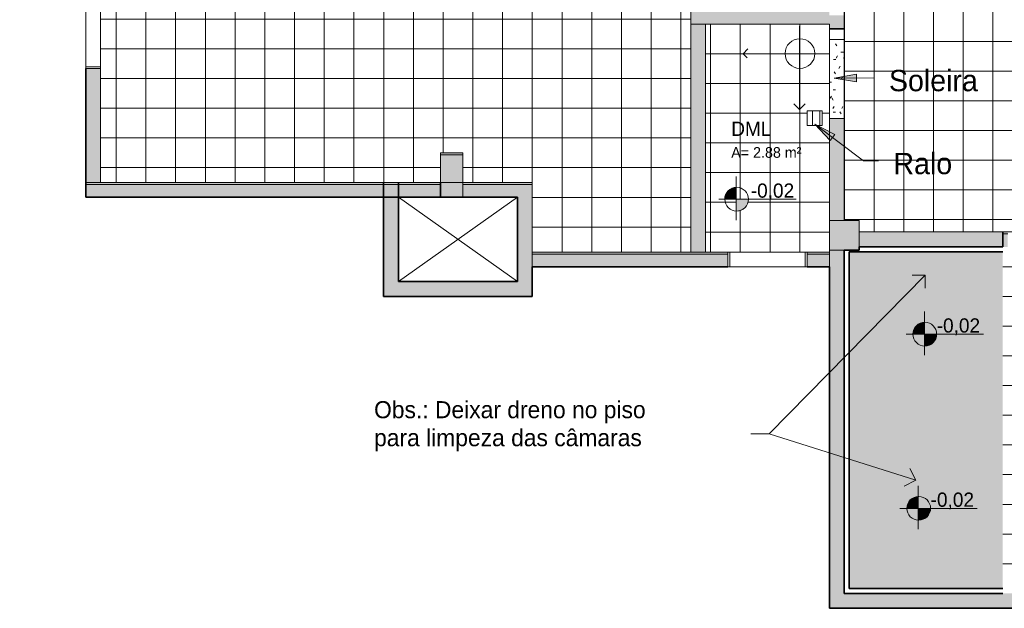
# Model space of a CAD drawing. Header units: metres. Extents: x -29 to 48, y -24 to 81.
# Tile 1 of 26: x -27.55 to -17.61, y -24.46 to -18.52. Entities that reach past the tile are written whole.
import ezdxf

# ---------------------------------------------------------------- set-up
doc = ezdxf.new("R2010")
doc.units = ezdxf.units.M
for name, color, linetype, lineweight in [('A-AREA-IDEN', 2, 'Continuous', 9), ('A-DETL', 90, 'Continuous', 18), ('A-DETL-GENF', 92, 'Continuous', 18), ('A-DETL-MBND', 5, 'Continuous', 18), ('A-DETL-THIN', 151, 'Continuous', 18), ('A-GLAZ', 151, 'Continuous', 18), ('A-WALL', 113, 'Continuous', 18), ('A-WALL-PATT', 111, 'Continuous', 35), ('G-ANNO-TEXT', 231, 'Continuous', 9)]:
    doc.layers.add(name, color=color, linetype=linetype, lineweight=lineweight)
doc.styles.add('Century Gothic', font='GOTHIC.TTF', dxfattribs={"height": 0.1077833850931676})
doc.styles.add('Century Gothic_1', font='GOTHIC.TTF', dxfattribs={"height": 0.1437111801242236})
doc.styles.add('Century Gothic_2', font='GOTHIC.TTF', dxfattribs={"height": 0.2155667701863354})
doc.styles.add('Century Gothic_B', font='txt', dxfattribs={"height": 0.1436119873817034})
doc.styles.add('Century Gothic_B_1', font='txt', dxfattribs={"height": 0.1723343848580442})

# ---------------------------------------------------------------- blocks, each defined once
blk = doc.blocks.new('Casement w Mullions-Number_0002 - Janela 300 x 150 _cm_-1038435-PAGINAÇÃO DE PISO _Compreende trechos 2 e 3_')
at = {"layer": 'A-GLAZ', "color": 7}
for p, q in [((-1.030949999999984, 0.07500000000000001), (-1.050000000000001, 0.07500000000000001)), ((-1.050000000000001, 0.07500000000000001), (-1.050000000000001, -0.07500000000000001)), ((-1.030949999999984, -0.07500000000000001), (-1.030949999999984, 0.07500000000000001)), ((1.030949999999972, 0.07499999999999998), (-1.030949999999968, 0.07499999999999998)), ((-1.030949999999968, 0.07499999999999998), (-1.030949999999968, -0.07499999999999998)), ((1.030949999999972, 0.07500000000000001), (1.030949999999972, -0.07500000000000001)), ((1.049999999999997, 0.07500000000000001), (1.030949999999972, 0.07500000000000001)), ((1.030949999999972, -0.07499999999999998), (1.030949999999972, 0.07499999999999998)), ((1.049999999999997, -0.07500000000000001), (1.049999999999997, 0.07500000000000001))]:
    blk.add_line(p, q, dxfattribs=at)
blk = doc.blocks.new('Casement w Mullions-Number_0002 - _JANELA 3-2386841-PAGINAÇÃO DE PISO _Compreende trechos 2 e 3_')
at = {"layer": 'A-GLAZ'}
for p, q in [((-0.4000000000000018, 0.075), (-0.4000000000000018, -0.07500000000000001)), ((-0.3809499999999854, -0.07500000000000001), (-0.3809499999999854, 0.07500000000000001)), ((-0.3809499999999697, 0.075), (-0.3809499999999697, -0.075)), ((0.3809499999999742, 0.07500000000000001), (0.3809499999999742, -0.075)), ((0.3809499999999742, -0.075), (0.3809499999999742, 0.075)), ((0.3999999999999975, -0.075), (0.3999999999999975, 0.07500000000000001)), ((-0.4000000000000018, -0.07500000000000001), (-0.3809499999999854, -0.07500000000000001)), ((-0.3809499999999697, -0.075), (0.3809499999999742, -0.075)), ((0.3809499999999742, -0.075), (0.3999999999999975, -0.075))]:
    blk.add_line(p, q, dxfattribs=at)

msp = doc.modelspace()

# ---------------------------------------------------------------- hatches: boundary and pattern name
at = {"layer": 'A-DETL-GENF'}
h = msp.add_hatch(dxfattribs=at)
h.set_pattern_fill('FP_31', style=0, pattern_type=2)
h.set_pattern_definition([(90, (-0.8, 0), (-0.075, 4.592425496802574e-18), [])])
h.paths.add_polyline_path([(-19.60227396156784, -19.58958713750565), (-19.45227396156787, -19.58958713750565), (-19.45227396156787, -19.43958713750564), (-19.60227396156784, -19.43958713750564), (-19.60227396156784, -19.51962847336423)], flags=0)
h.paths.add_polyline_path([(-23.99251662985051, -14.47457718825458), (-23.99251662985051, -14.25457718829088), (-24.94251662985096, -14.25457718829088), (-24.94251662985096, -14.47457718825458), (-24.34800426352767, -14.47457718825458)], flags=0)
h.paths.add_polyline_path([(-14.27727396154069, -12.48958713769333), (-14.12727396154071, -12.48958713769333), (-14.12727396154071, -12.33958713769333), (-14.27727396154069, -12.33958713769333), (-14.27727396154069, -12.41458713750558)], flags=0)
h.paths.add_polyline_path([(-26.50078021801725, -7.445858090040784), (-26.27376770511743, -7.445858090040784), (-26.27376770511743, -7.213316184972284), (-26.50078021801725, -7.213316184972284), (-26.50078021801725, -7.414012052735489)], flags=0)
h.paths.add_polyline_path([(-21.61015520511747, -7.445858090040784), (-21.61015520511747, -7.213316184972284), (-21.83716771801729, -7.213316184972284), (-21.83716771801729, -7.445858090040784)], flags=0)
h.paths.add_polyline_path([(-27.55078022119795, -5.964587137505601), (-27.32376770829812, -5.964587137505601), (-27.32376770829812, -5.732045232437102), (-27.55078022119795, -5.732045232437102), (-27.55078022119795, -5.877107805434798)], flags=0)
h.paths.add_polyline_path([(-24.66227396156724, -3.724880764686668), (-24.55892794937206, -3.724880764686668), (-24.55892794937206, -3.574880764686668), (-24.70892794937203, -3.574880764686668), (-24.70892794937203, -3.724880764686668)], flags=0)
h.paths.add_polyline_path([(-22.21860721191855, -2.831358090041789), (-21.99159469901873, -2.831358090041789), (-21.99159469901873, -2.598816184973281), (-22.21860721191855, -2.598816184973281)], flags=0)
h.paths.add_polyline_path([(-26.95366058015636, -2.061358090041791), (-26.75122853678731, -2.061358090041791), (-26.75122853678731, -1.828816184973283), (-26.97824104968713, -1.828816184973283), (-26.97824104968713, -2.061358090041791), (-26.97647951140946, -2.061358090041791)], flags=0)
h.paths.add_polyline_path([(-23.93727396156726, 0.5103512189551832), (-23.78727396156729, 0.5103512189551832), (-23.78727396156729, 0.6603512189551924), (-23.93727396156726, 0.6603512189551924), (-23.93727396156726, 0.6553301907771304)], flags=0)
h.paths.add_polyline_path([(-17.04810922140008, 1.231750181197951), (-16.36310733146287, 1.231758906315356), (-16.36310881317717, 1.45675890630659), (-17.04810642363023, 1.45675890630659), (-17.04810922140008, 1.231758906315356)], flags=0)
h.paths.add_polyline_path([(-26.96639991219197, 3.454301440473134), (-26.73938739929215, 3.454301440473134), (-26.73938739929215, 3.685412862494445), (-26.96639991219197, 3.685412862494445)], flags=0)
h.paths.add_polyline_path([(-20.71615542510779, 4.617662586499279), (-20.71615542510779, 4.850204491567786), (-20.94316793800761, 4.850204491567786), (-20.94316793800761, 4.617662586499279), (-20.92501292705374, 4.617662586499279)], flags=0)
h = msp.add_hatch(dxfattribs=at)
h.set_pattern_fill('FP_23', color=8, style=0, pattern_type=2)
h.set_pattern_definition([(0, (-0.027, 0.16), (0, 0.3), []), (90, (-0.027, 0.16), (-0.3, 1.83697019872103e-17), [])])
h.paths.add_polyline_path([(-11.24885207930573, -20.6645871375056), (-11.22727396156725, -20.6645871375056), (-11.22727396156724, -16.66458713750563), (-14.95227396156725, -16.66458713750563), (-14.95227396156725, -16.91458713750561), (-15.35227396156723, -16.91458713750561), (-15.35227396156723, -16.66458713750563), (-17.7272739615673, -16.66458713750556), (-17.7272739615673, -13.93958713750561), (-19.2272739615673, -13.93958713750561), (-19.2272739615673, -16.51458713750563), (-19.0772739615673, -16.51458713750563), (-19.0772739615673, -16.81458713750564), (-19.2272739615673, -16.81458713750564), (-19.2272739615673, -20.54736213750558), (-19.0772739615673, -20.54736213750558), (-19.0772739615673, -20.66458713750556), (-15.55227396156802, -20.66458713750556), (-15.55227396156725, -20.51458713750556), (-15.25227396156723, -20.51458713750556), (-15.25227396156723, -20.66458713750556), (-11.68977396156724, -20.66458713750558)], flags=0)
h.paths.add_polyline_path([(-16.72588750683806, -19.37081235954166), (-16.84066590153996, -19.37081235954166), (-16.83679926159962, -19.34059576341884), (-16.82544852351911, -19.31232644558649), (-16.80734517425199, -19.2878261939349), (-16.78365586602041, -19.26867390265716), (-16.75590723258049, -19.25610382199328), (-16.72588750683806, -19.25092601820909), (-16.72588750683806, -19.34059576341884)], flags=0)
h.paths.add_polyline_path([(-16.72588750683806, -19.49069870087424), (-16.72588750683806, -19.37081235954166), (-16.60066590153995, -19.37081235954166), (-16.60384285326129, -19.39824182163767), (-16.61320549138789, -19.42421891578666), (-16.62825807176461, -19.44736817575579), (-16.64820357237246, -19.46646386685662), (-16.67198589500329, -19.4804948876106), (-16.69834578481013, -19.48871830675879)], flags=0)
h.paths.add_polyline_path([(-11.32727396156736, -18.71270029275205), (-11.54727396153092, -18.71270029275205), (-11.54727396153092, -17.76270029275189), (-11.32727396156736, -17.76270029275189), (-11.32727396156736, -18.66458713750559)], flags=0)
h = msp.add_hatch(dxfattribs=at)
h.set_pattern_fill('FP_18', color=8, style=0, pattern_type=2)
h.set_pattern_definition([(0, (0.723, 0.085), (0, 0.3), []), (90, (0.723, 0.085), (-0.3, 1.83697019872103e-17), [])])
h.paths.add_polyline_path([(-20.77727396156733, -20.86736213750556), (-20.77727396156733, -18.41458713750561), (-19.3772739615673, -18.41458713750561), (-19.3772739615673, -16.1145871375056), (-23.2272739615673, -16.11458713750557), (-23.2272739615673, -16.52450446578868), (-23.0772739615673, -16.52450446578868), (-23.0772739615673, -16.82450446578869), (-23.37727396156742, -16.82450446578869), (-23.3772739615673, -16.11458713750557), (-26.73395467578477, -16.11458713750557), (-26.73395467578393, -20.16458713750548), (-23.30227396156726, -20.16458713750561), (-23.30227396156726, -19.86458713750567), (-23.0772739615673, -19.86458713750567), (-23.0772739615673, -20.16458713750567), (-22.37727396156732, -20.16458713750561), (-22.37727396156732, -20.86736213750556), (-20.92501292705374, -20.86736213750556)], flags=0)
h.paths.add_polyline_path([(-24.40664988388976, -18.3844825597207), (-24.40664988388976, -18.26462691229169), (-24.52263051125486, -18.26462691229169), (-24.51871430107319, -18.23420338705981), (-24.50722100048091, -18.20576342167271), (-24.4888999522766, -18.18116125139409), (-24.46494565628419, -18.16200089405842), (-24.43691989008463, -18.14953157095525), (-24.40664988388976, -18.14456625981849), (-24.40664988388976, -18.26454736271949), (-24.2862309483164, -18.26454736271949), (-24.28928958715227, -18.29128687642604), (-24.29822435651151, -18.31667440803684), (-24.31258680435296, -18.33943571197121), (-24.3316560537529, -18.35842835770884), (-24.35447498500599, -18.3726990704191), (-24.37989827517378, -18.3815315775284)], flags=0)
h = msp.add_hatch(dxfattribs=at)
h.set_pattern_fill('FP_30', color=8, style=0, pattern_type=2)
h.set_pattern_definition([(0, (0.423, 0.335), (0, 0.3), []), (90, (0.423, 0.335), (-0.3, 1.83697019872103e-17), [])])
h.paths.add_polyline_path([(-20.40227396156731, -20.86736213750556), (-19.3772739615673, -20.86736213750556), (-19.3772739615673, -18.56458713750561), (-20.62727396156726, -18.56458713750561), (-20.62727396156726, -20.86736213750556)], flags=0)
h.paths.add_polyline_path([(-20.31913158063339, -20.33361920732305), (-20.4339099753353, -20.33361920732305), (-20.43004333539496, -20.30340261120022), (-20.41869259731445, -20.27513329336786), (-20.40058924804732, -20.25063304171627), (-20.37689993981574, -20.23148075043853), (-20.34915130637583, -20.21891066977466), (-20.31913158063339, -20.21373286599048), (-20.31913158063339, -20.30340261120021)], flags=0)
h.paths.add_polyline_path([(-20.31913158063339, -20.45350554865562), (-20.31913158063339, -20.33361920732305), (-20.19390997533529, -20.33361920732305), (-20.19708692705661, -20.36104866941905), (-20.20644956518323, -20.38702576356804), (-20.22150214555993, -20.41017502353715), (-20.2414476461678, -20.429270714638), (-20.26522996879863, -20.44330173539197), (-20.29158985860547, -20.45152515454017)], flags=0)
h.paths.add_polyline_path([(-19.45227396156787, -19.58958713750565), (-19.60227396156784, -19.58958713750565), (-19.60227396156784, -19.43958713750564), (-19.45227396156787, -19.43958713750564), (-19.45227396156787, -19.51962847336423)], flags=0)
h = msp.add_hatch(dxfattribs=at)
h.set_pattern_fill('FP_29', style=0, pattern_type=2)
h.set_pattern_definition([(0, (-0.8, 0), (0.305, 0.076), [0.025, -0.203, 0.025, -0.203, -1.219]), (0, (-0.8, 0), (0.305, 0.076), [-0.457, 0.025, -0.4320000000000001, 0.025, -0.203, -0.5329999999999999]), (0, (-0.8, 0), (0.305, 0.076), [-1.143, 0.025, -0.127, 0.025, -0.356]), (120, (-0.6859999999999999, 0.038), (-0.2183179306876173, 0.2261377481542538), [0.025, -0.203, 0.025, -0.203, -1.219]), (120, (-0.6859999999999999, 0.038), (-0.2183179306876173, 0.2261377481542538), [-0.457, 0.025, -0.432, 0.025, -0.203, -0.5329999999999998]), (120, (-0.6859999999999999, 0.038), (-0.2183179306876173, 0.2261377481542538), [-1.143, 0.025, -0.127, 0.025, -0.356]), (240, (-0.648, 0.191), (-0.0866820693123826, -0.3021377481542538), [0.025, -0.203, 0.025, -0.203, -1.219]), (240, (-0.648, 0.191), (-0.0866820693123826, -0.3021377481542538), [-0.457, 0.025, -0.4320000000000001, 0.025, -0.203, -0.5329999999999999]), (240, (-0.648, 0.191), (-0.0866820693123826, -0.3021377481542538), [-1.143, 0.025, -0.127, 0.025, -0.356])])
h.paths.add_polyline_path([(-19.2272739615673, -19.51962847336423), (-19.2272739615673, -18.71962847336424), (-19.3772739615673, -18.71962847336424), (-19.3772739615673, -19.51962847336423), (-19.36336457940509, -19.51962847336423)], flags=0)
for points in [[(-20.41869259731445, -20.33361920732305), (-20.31913158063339, -20.33361920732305), (-20.31913158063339, -20.21373286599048), (-20.34915130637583, -20.21891066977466), (-20.37689993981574, -20.23148075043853), (-20.40058924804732, -20.25063304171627), (-20.41869259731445, -20.27513329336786), (-20.43004333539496, -20.30340261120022), (-20.4339099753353, -20.33361920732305), (-20.43004333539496, -20.33361920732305)], [(-20.31913158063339, -20.45350554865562), (-20.28852528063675, -20.45056910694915), (-20.26522996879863, -20.44330173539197), (-20.2414476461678, -20.429270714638), (-20.22150214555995, -20.41017502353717), (-20.20644956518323, -20.38702576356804), (-20.19708692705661, -20.36104866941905), (-20.19390997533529, -20.33361920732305), (-20.31913158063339, -20.33361920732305), (-20.31913158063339, -20.45152515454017)], [(-18.5311083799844, -21.69738491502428), (-18.41904396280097, -21.69730536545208), (-18.41904396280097, -21.57732426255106), (-18.44931396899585, -21.58228957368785), (-18.4773397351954, -21.59475889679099), (-18.50129403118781, -21.61391925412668), (-18.51961507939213, -21.6385214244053), (-18.5311083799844, -21.66696138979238), (-18.53502459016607, -21.69738491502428)], [(-18.41904396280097, -21.8172405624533), (-18.38863250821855, -21.81301808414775), (-18.3668690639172, -21.80545707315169), (-18.34405013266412, -21.79118636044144), (-18.32498088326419, -21.77219371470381), (-18.31061843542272, -21.74943241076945), (-18.30168366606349, -21.72404487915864), (-18.29862502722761, -21.69730536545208), (-18.41904396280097, -21.69738491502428), (-18.41904396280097, -21.81428958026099)], [(-18.5925314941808, -23.45631277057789), (-18.48046707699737, -23.45623322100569), (-18.48046707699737, -23.33625211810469), (-18.51073708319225, -23.34121742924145), (-18.5387628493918, -23.35368675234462), (-18.56271714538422, -23.37284710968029), (-18.58103819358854, -23.39744927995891), (-18.5925314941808, -23.42588924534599), (-18.59644770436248, -23.45631277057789)], [(-18.48046707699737, -23.57616841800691), (-18.4537154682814, -23.57321743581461), (-18.4282921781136, -23.5643849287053), (-18.40547324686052, -23.55011421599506), (-18.38640399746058, -23.53112157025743), (-18.37204154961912, -23.50836026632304), (-18.36310678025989, -23.48297273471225), (-18.36004814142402, -23.45623322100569), (-18.48046707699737, -23.45631277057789), (-18.48046707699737, -23.57321743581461)]]:
    msp.add_hatch(color=7, dxfattribs=at).paths.add_polyline_path(points, flags=0)
h = msp.add_hatch(dxfattribs=at)
h.set_pattern_fill('FP_22', color=8, style=0, pattern_type=2)
h.set_pattern_definition([(0, (0.274, -0.315), (0, 0.3), []), (90, (0.274, -0.315), (-0.3, 1.83697019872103e-17), [])])
h.paths.add_polyline_path([(-17.62727396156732, -24.3145871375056), (-11.12645421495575, -24.3145871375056), (-11.12645421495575, -20.81458713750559), (-15.57727396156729, -20.81458713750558), (-15.57727396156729, -20.84712847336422), (-17.57727396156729, -20.84712847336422), (-17.57727396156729, -20.81458713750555), (-17.62727396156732, -20.81458713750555), (-17.62727396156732, -24.26458713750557)], flags=0)
h.paths.add_polyline_path([(-15.19600844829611, -22.95250619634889), (-15.31078684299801, -22.95250619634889), (-15.30692020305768, -22.92228960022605), (-15.29556946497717, -22.89402028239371), (-15.27746611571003, -22.86952003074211), (-15.25377680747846, -22.85036773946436), (-15.22602817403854, -22.8377976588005), (-15.19600844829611, -22.83261985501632), (-15.19600844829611, -22.92228960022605)], flags=0)
h.paths.add_polyline_path([(-15.19600844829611, -23.07239253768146), (-15.19600844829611, -22.95250619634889), (-15.07078684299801, -22.95250619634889), (-15.07396379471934, -22.97993565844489), (-15.08332643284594, -23.00591275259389), (-15.09837901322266, -23.02906201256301), (-15.11832451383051, -23.04815770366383), (-15.14210683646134, -23.06218872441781), (-15.16846672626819, -23.07041214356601)], flags=0)
h = msp.add_hatch(color=7, dxfattribs=at)
h.paths.add_polyline_path([(-19.0772739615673, -22.51458713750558), (-17.7272739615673, -22.51458713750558), (-17.7272739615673, -20.96458713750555), (-19.0772739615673, -20.96458713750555), (-19.0772739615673, -21.58378439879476)], flags=0)
h.paths.add_polyline_path([(-18.41904396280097, -21.8172405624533), (-18.41904396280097, -21.69738491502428), (-18.53502459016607, -21.69738491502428), (-18.5311083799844, -21.66696138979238), (-18.51961507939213, -21.6385214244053), (-18.50129403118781, -21.61391925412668), (-18.4773397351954, -21.59475889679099), (-18.44931396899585, -21.58228957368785), (-18.41904396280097, -21.57732426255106), (-18.41904396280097, -21.69730536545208), (-18.29863412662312, -21.69738491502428), (-18.30168366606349, -21.72404487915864), (-18.31061843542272, -21.74943241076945), (-18.32498088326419, -21.77219371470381), (-18.34405013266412, -21.79118636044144), (-18.3668690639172, -21.80545707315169), (-18.39229235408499, -21.81428958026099)], flags=0)
h = msp.add_hatch(color=7, dxfattribs=at)
h.paths.add_polyline_path([(-18.40547324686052, -24.16458713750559), (-17.7272739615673, -24.16458713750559), (-17.7272739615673, -22.61458713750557), (-19.0772739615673, -22.61458713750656), (-19.0772739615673, -24.16458713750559), (-18.4282921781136, -24.16458713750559)], flags=0)
h.paths.add_polyline_path([(-18.48046707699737, -23.57616841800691), (-18.48046707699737, -23.45631277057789), (-18.59644770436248, -23.45631277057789), (-18.5925314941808, -23.42588924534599), (-18.58103819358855, -23.39744927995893), (-18.56271714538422, -23.37284710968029), (-18.5383555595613, -23.35350553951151), (-18.51073708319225, -23.34121742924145), (-18.48046707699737, -23.33625211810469), (-18.48046707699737, -23.45623322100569), (-18.36005724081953, -23.45631277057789), (-18.36310678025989, -23.48297273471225), (-18.37204154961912, -23.50836026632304), (-18.38640399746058, -23.53112157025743), (-18.40547324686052, -23.55011421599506), (-18.4282921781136, -23.5643849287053), (-18.4537154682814, -23.57321743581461)], flags=0)
at = {"layer": 'A-WALL-PATT', "lineweight": 18}
h = msp.add_hatch(color=7, dxfattribs=at)
h.paths.add_polyline_path([(-26.73395467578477, -20.16458713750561), (-26.73395467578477, -19.01458713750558), (-26.88395467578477, -19.01458713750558), (-26.88395467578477, -20.16458713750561)], flags=0)
h.paths.add_polyline_path([(-26.73395467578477, -16.91458713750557), (-26.73395467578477, -15.41458713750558), (-26.88395467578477, -15.41458713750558), (-26.88395467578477, -16.91458713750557), (-26.7635843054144, -16.91458713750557)], flags=0)
h.paths.add_polyline_path([(-26.88395467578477, -13.31458713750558), (-26.73395467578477, -13.31458713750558), (-26.73395467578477, -12.76458713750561), (-26.88395467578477, -12.76458713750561)], flags=0)
for points in [[(-20.77727396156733, -18.56458713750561), (-19.3772739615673, -18.56458713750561), (-19.3772739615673, -18.41458713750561), (-20.77727396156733, -18.41458713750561), (-20.77727396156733, -18.47708713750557)], [(-20.77727396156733, -20.86736213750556), (-20.62727396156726, -20.86736213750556), (-20.62727396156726, -18.56458713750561), (-20.77727396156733, -18.56458713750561), (-20.77727396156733, -20.16458713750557)], [(-23.30227396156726, -20.16458713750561), (-23.0772739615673, -20.16458713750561), (-23.0772739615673, -19.88458713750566), (-23.30227396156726, -19.88458713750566), (-23.30227396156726, -20.0064349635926)], [(-23.30227396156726, -20.3145871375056), (-23.0772739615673, -20.3145871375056), (-23.0772739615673, -20.16458713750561), (-23.30227396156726, -20.16458713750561), (-23.30227396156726, -20.1845871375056)], [(-23.0772739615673, -20.3145871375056), (-22.37727396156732, -20.3145871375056), (-22.37727396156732, -20.18458713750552), (-23.0772739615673, -20.18458713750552)], [(-22.37727396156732, -21.16458713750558), (-22.37727396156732, -20.3145871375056), (-22.52727396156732, -20.3145871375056), (-22.52727396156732, -21.16458713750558)], [(-19.0772739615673, -20.84736213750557), (-19.0772739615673, -20.54736213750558), (-19.3772739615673, -20.54736213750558), (-19.3772739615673, -20.84736213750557), (-19.17727396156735, -20.84736213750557)], [(-17.7272739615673, -20.81458713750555), (-17.62727396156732, -20.81458713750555), (-17.62727396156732, -20.66458713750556), (-19.0772739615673, -20.66458713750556), (-19.0772739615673, -20.81458713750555)], [(-19.3772739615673, -24.4645871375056), (-19.2272739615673, -24.4645871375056), (-19.2272739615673, -20.84736213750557), (-19.3772739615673, -20.84736213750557), (-19.3772739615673, -24.3145871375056)], [(-19.17727396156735, -24.16458713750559), (-19.0772739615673, -24.16458713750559), (-19.0772739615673, -20.86458713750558), (-19.17727396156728, -20.86458713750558), (-19.17727396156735, -22.61458713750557)], [(-17.62727396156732, -20.96458713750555), (-17.62727396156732, -20.86458713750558), (-19.0772739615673, -20.86458713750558), (-19.0772739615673, -20.96458713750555), (-17.7272739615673, -20.96458713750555)], [(-17.62727396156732, -24.16458713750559), (-17.62727396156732, -20.96458713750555), (-17.7272739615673, -20.96458713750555), (-17.7272739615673, -24.16458713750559)], [(-23.72727396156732, -21.31458713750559), (-22.37727396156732, -21.31458713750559), (-22.37727396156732, -21.16458713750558), (-23.72727396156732, -21.16458713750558)], [(-19.0772739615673, -22.61458713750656), (-17.7272739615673, -22.61458713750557), (-17.7272739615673, -22.51458713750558), (-19.0772739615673, -22.51458713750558)], [(-19.17727396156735, -24.26458713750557), (-17.62727396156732, -24.26458713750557), (-17.62727396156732, -24.16458713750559), (-19.17727396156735, -24.16458713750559)], [(-10.97727396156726, -24.4645871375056), (-10.82727396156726, -24.4645871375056), (-10.82727396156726, -24.3145871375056), (-19.2272739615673, -24.3145871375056), (-19.2272739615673, -24.4645871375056), (-11.12645421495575, -24.4645871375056)]]:
    msp.add_hatch(color=7, dxfattribs=at).paths.add_polyline_path(points, flags=0)
h = msp.add_hatch(color=7, dxfattribs=at)
h.paths.add_polyline_path([(-19.2272739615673, -20.54736213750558), (-19.2272739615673, -19.51962847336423), (-19.3772739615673, -19.51962847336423), (-19.3772739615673, -20.54736213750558)], flags=0)
h.paths.add_polyline_path([(-19.2272739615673, -18.61458713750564), (-19.2272739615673, -18.47708713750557), (-19.3772739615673, -18.47708713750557), (-19.3772739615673, -18.61458713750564), (-19.24727396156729, -18.61458713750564)], flags=0)
at = {"layer": 'A-WALL-PATT'}
for points in [[(-23.0772739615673, -19.88458713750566), (-23.0772739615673, -19.86458713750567), (-23.30227396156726, -19.86458713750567), (-23.30178055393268, -19.88458713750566), (-23.10899809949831, -19.88458713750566)], [(-23.0772739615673, -20.18458713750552), (-22.37727396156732, -20.18458713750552), (-22.37727396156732, -20.16458713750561), (-23.0772739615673, -20.16458713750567)], [(-26.73395467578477, -20.3145871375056), (-23.30227396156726, -20.3145871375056), (-23.30227396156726, -20.18458713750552), (-26.88395467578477, -20.18458713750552), (-26.88395467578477, -20.3145871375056)]]:
    msp.add_hatch(color=250, dxfattribs=at).paths.add_polyline_path(points, flags=0)
at = {"layer": 'A-WALL-PATT', "lineweight": 18}
h = msp.add_hatch(color=7, dxfattribs=at)
h.paths.add_polyline_path([(-23.30227396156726, -20.18458713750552), (-23.30227396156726, -20.16458713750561), (-23.72727396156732, -20.16458713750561), (-23.72727396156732, -20.18458713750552)], flags=0)
h.paths.add_polyline_path([(-26.88395467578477, -20.18458713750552), (-23.87727396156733, -20.18458713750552), (-23.87727396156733, -20.16458713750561), (-26.88395467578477, -20.16458713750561), (-26.88395467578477, -20.17770024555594)], flags=0)
h = msp.add_hatch(color=7, dxfattribs=at)
h.paths.add_polyline_path([(-23.87727396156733, -21.31458713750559), (-23.72727396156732, -21.31458713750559), (-23.72727396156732, -20.3145871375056), (-23.87727396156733, -20.3145871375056), (-23.87727396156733, -21.16458713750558)], flags=0)
h.paths.add_polyline_path([(-23.87427396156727, -20.18458713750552), (-23.72727396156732, -20.18458713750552), (-23.72727396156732, -20.16458713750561), (-23.87727396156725, -20.16458713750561), (-23.87727396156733, -20.18458713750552)], flags=0)
at = {"layer": 'A-WALL-PATT'}
h = msp.add_hatch(color=250, dxfattribs=at)
h.paths.add_polyline_path([(-15.3903680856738, -20.68458713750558), (-15.3903680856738, -20.66458713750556), (-15.55227396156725, -20.66458713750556), (-15.55227396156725, -20.68458713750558)], flags=0)
h.paths.add_polyline_path([(-17.5786051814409, -20.68458713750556), (-17.57860518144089, -20.66458713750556), (-17.62727396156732, -20.66458713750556), (-17.62727396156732, -20.68458713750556)], flags=0)
h = msp.add_hatch(color=250, dxfattribs=at)
h.paths.add_polyline_path([(-15.3903680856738, -20.81458713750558), (-15.3903680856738, -20.68458713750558), (-15.55227396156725, -20.68458713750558), (-15.55227396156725, -20.81458713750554)], flags=0)
h.paths.add_polyline_path([(-17.57860518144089, -20.81458713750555), (-17.57860518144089, -20.68458713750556), (-17.62727396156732, -20.68458713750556), (-17.62727396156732, -20.81458713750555)], flags=0)
at = {"layer": 'A-WALL-PATT', "lineweight": 18}
h = msp.add_hatch(color=7, dxfattribs=at)
h.paths.add_polyline_path([(-22.37727396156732, -20.8873621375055), (-20.40227396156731, -20.8873621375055), (-20.40227396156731, -20.86736213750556), (-22.37727396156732, -20.86736213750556)], flags=0)
h.paths.add_polyline_path([(-19.3772739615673, -20.8873621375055), (-19.3772739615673, -20.86736213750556), (-19.60227396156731, -20.86736213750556), (-19.60227396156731, -20.8873621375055)], flags=0)
at = {"layer": 'A-WALL-PATT'}
h = msp.add_hatch(color=250, dxfattribs=at)
h.paths.add_polyline_path([(-20.40227396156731, -21.01736213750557), (-20.40227396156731, -20.8873621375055), (-22.37727396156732, -20.8873621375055), (-22.37727396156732, -21.01736213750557), (-20.92501292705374, -21.01736213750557)], flags=0)
h.paths.add_polyline_path([(-19.3772739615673, -21.01736213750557), (-19.3772739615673, -20.8873621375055), (-19.60227396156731, -20.8873621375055), (-19.60227396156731, -21.01736213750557)], flags=0)
at = {"layer": 'G-ANNO-TEXT'}
for points in [[(-19.33022111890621, -19.11300679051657), (-19.10473832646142, -19.14983751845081), (-19.10573975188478, -19.07049669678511)], [(-19.524676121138, -19.57431957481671), (-19.36935942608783, -19.74187767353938), (-19.32141792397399, -19.6786512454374)]]:
    msp.add_hatch(color=50, dxfattribs=at).paths.add_polyline_path(points, flags=0)

# ---------------------------------------------------------------- linework, layer by layer
at = {"layer": 'A-DETL'}
for p, q in [((-26.73395467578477, -16.11458713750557), (-26.73395467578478, -20.16458713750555)), ((-19.22727396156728, -18.26458713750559), (-19.22727396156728, -18.71962847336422)), ((-20.77727396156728, -20.86736213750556), (-20.77727396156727, -18.41458713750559)), ((-20.62727396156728, -18.5645871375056), (-20.62727396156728, -20.86736213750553)), ((-19.37727396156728, -18.5645871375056), (-20.62727396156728, -18.5645871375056)), ((-19.37727396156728, -18.71962847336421), (-19.37727396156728, -18.5645871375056)), ((-19.67985926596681, -18.58641540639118), (-19.67985926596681, -19.4275175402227)), ((-19.2272739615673, -18.71962847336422), (-19.37727396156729, -18.71962847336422)), ((-19.37727396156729, -18.71962847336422), (-19.37727396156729, -19.51962847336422)), ((-19.2272739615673, -19.51962847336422), (-19.2272739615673, -18.71962847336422)), ((-20.24924812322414, -18.86458713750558), (-20.19940707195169, -18.81474608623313)), ((-20.24924812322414, -18.86458713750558), (-19.40924812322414, -18.86458713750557)), ((-20.24924812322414, -18.86458713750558), (-20.20682171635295, -18.90701354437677)), ((-19.67985926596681, -19.4275175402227), (-19.73642780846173, -19.37094899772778)), ((-19.67985926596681, -19.4275175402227), (-19.62329072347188, -19.37094899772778)), ((-19.45227396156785, -19.43958713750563), (-19.60227396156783, -19.43958713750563)), ((-19.60227396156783, -19.43958713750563), (-19.60227396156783, -19.58958713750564)), ((-19.45227396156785, -19.58958713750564), (-19.45227396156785, -19.43958713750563)), ((-19.37727396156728, -20.86736213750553), (-19.37727396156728, -19.51962847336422)), ((-19.37727396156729, -19.51962847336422), (-19.2272739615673, -19.51962847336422)), ((-19.22727396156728, -19.51962847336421), (-19.22727396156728, -20.54736213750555)), ((-19.60227396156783, -19.58958713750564), (-19.45227396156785, -19.58958713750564)), ((-23.30227396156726, -20.16458713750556), (-23.30227396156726, -19.86458713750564)), ((-23.30227396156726, -19.86458713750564), (-23.07727396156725, -19.86458713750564)), ((-23.07727396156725, -19.86458713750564), (-23.07727396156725, -20.16458713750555)), ((-26.73395467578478, -20.16458713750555), (-23.30227396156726, -20.16458713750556)), ((-23.07727396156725, -20.16458713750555), (-22.3772739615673, -20.16458713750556)), ((-22.3772739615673, -20.16458713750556), (-22.3772739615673, -20.86736213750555)), ((-19.22727396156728, -20.54736213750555), (-19.07727396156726, -20.54736213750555)), ((-19.07727396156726, -20.54736213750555), (-19.07727396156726, -20.66458713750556)), ((-19.07727396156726, -20.66458713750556), (-15.55227396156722, -20.66458713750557)), ((-22.3772739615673, -20.86736213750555), (-20.77727396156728, -20.86736213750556)), ((-20.62727396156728, -20.86736213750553), (-19.37727396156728, -20.86736213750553))]:
    msp.add_line(p, q, dxfattribs=at)
for centre, radius in [((-19.6747281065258, -18.86316947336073), 0.1499999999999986), ((-18.41503110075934, -21.69613491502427), 0.1199999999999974), ((-18.47645421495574, -23.45506277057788), 0.1199999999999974)]:
    msp.add_circle(centre, radius, dxfattribs=at)
at = {"layer": 'A-DETL-MBND'}
for p, q in [((-20.31913158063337, -20.10386857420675), (-20.31913158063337, -20.54386857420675)), ((-20.49405535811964, -20.33361920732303), (-19.71405535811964, -20.33361920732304)), ((-18.41904396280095, -21.46759450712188), (-18.41904396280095, -21.90759450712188)), ((-18.60396774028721, -21.69734514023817), (-17.82396774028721, -21.69734514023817)), ((-18.48046707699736, -23.22652236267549), (-18.48046707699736, -23.66652236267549)), ((-18.66539085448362, -23.45627299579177), (-17.88539085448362, -23.45627299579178))]:
    msp.add_line(p, q, dxfattribs=at)
msp.add_circle((-20.31390997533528, -20.33361920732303), 0.120000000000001, dxfattribs=at)
at = {"layer": 'A-DETL-THIN'}
for p, q in [((-20.31913158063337, -20.33361920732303), (-20.31913158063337, -20.21373286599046)), ((-23.7272739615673, -21.16458713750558), (-22.52727396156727, -20.31458713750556)), ((-23.72727396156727, -20.31458713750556), (-22.52727396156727, -21.16458713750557)), ((-20.43390997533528, -20.33361920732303), (-20.31913158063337, -20.33361920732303)), ((-20.19390997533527, -20.33361920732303), (-20.31913158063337, -20.33361920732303)), ((-20.31913158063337, -20.33361920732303), (-20.31913158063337, -20.45350554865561))]:
    msp.add_line(p, q, dxfattribs=at)
for radius, start, end in [(0.1199999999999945, 92.4939203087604, 180.0000000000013), (0.1200000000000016, 267.5060796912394, 0)]:
    msp.add_arc((-20.31390997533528, -20.33361920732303), radius, start, end, dxfattribs=at)
at = {"layer": 'A-WALL'}
for p, q in [((-20.62727396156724, -18.5645871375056), (-20.77727396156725, -18.5645871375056)), ((-23.07727396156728, -19.88458713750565), (-23.30227396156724, -19.88458713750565)), ((-26.88395467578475, -20.16458713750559), (-26.73395467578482, -20.16458713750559)), ((-23.30227396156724, -20.16458713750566), (-23.07727396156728, -20.16458713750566)), ((-23.07727396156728, -20.16458713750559), (-23.07727396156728, -20.31458713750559)), ((-26.88395467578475, -20.18458713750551), (-23.30227396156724, -20.18458713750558)), ((-22.3772739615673, -20.18458713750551), (-23.07727396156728, -20.18458713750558)), ((-19.37727396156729, -20.54736213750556), (-19.22727396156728, -20.54736213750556)), ((-19.07727396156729, -20.81458713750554), (-19.07727396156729, -20.66458713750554)), ((-17.57727396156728, -20.68458713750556), (-17.6272739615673, -20.68458713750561)), ((-22.3772739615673, -20.86736213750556), (-22.3772739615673, -21.01736213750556)), ((-20.77727396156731, -20.86736213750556), (-20.62727396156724, -20.86736213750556)), ((-19.22727396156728, -20.84736213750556), (-19.37727396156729, -20.84736213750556)), ((-19.37727396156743, -21.01736213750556), (-19.37727396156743, -20.86736213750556)), ((-22.3772739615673, -20.88736213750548), (-20.40227396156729, -20.88736213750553)), ((-19.60227396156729, -20.88736213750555), (-19.37727396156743, -20.88736213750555))]:
    msp.add_line(p, q, dxfattribs=at)
at = {"layer": 'A-WALL', "lineweight": 35}
for p, q in [((-19.37727396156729, -18.61458713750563), (-19.22727396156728, -18.61458713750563)), ((-26.88395467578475, -19.01458713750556), (-26.88395467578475, -20.31458713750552)), ((-23.87727396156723, -20.16458713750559), (-23.8772739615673, -21.31458713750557)), ((-23.7272739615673, -21.16458713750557), (-23.7272739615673, -20.16458713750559)), ((-23.30227396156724, -20.31458713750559), (-23.30227396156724, -20.16458713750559)), ((-26.88395467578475, -20.31458713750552), (-22.5272739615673, -20.31458713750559)), ((-22.5272739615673, -20.31458713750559), (-22.5272739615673, -21.16458713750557)), ((-17.6272739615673, -20.81458713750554), (-17.6272739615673, -20.66458713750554)), ((-19.22727396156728, -20.84736213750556), (-19.07727396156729, -20.84736213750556)), ((-19.22727396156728, -24.31458713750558), (-19.22727396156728, -20.84736213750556)), ((-19.17727396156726, -20.86458713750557), (-19.17727396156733, -24.26458713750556)), ((-17.6272739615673, -20.86458713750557), (-19.17727396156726, -20.86458713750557)), ((-19.07727396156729, -20.84736213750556), (-19.07727396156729, -20.81458713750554)), ((-19.07727396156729, -20.81458713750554), (-17.6272739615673, -20.81458713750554)), ((-22.3772739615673, -21.31458713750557), (-22.3772739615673, -21.01736213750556)), ((-22.3772739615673, -21.01736213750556), (-20.40227396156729, -21.01736213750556)), ((-19.60227396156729, -21.01736213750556), (-19.37727396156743, -21.01736213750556)), ((-19.37727396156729, -21.01736213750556), (-19.37727396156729, -24.46458713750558)), ((-22.5272739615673, -21.16458713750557), (-23.7272739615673, -21.16458713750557)), ((-23.8772739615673, -21.31458713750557), (-22.3772739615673, -21.31458713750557)), ((-17.6272739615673, -24.31458713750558), (-19.22727396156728, -24.31458713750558)), ((-19.17727396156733, -24.26458713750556), (-17.6272739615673, -24.26458713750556)), ((-19.37727396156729, -24.46458713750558), (-10.82727396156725, -24.46458713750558))]:
    msp.add_line(p, q, dxfattribs=at)
at = {"layer": 'G-ANNO-TEXT', "color": 50}
for p, q in [((-19.10573975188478, -19.07049669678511), (-19.33022111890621, -19.11300679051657)), ((-19.10473832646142, -19.14983751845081), (-19.10573975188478, -19.07049669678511)), ((-19.33022111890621, -19.11300679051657), (-18.92912183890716, -19.10794418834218)), ((-19.33022111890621, -19.11300679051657), (-19.10473832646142, -19.14983751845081)), ((-19.524676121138, -19.57431957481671), (-19.36935942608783, -19.74187767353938)), ((-19.32141792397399, -19.6786512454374), (-19.524676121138, -19.57431957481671)), ((-19.524676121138, -19.57431957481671), (-19.03495343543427, -19.94565228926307)), ((-19.36935942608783, -19.74187767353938), (-19.32141792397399, -19.6786512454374)), ((-19.03495343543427, -19.94565228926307), (-18.88383156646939, -19.94565228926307)), ((-18.41107359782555, -21.09934717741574), (-19.98740083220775, -22.70212479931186)), ((-18.41107359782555, -21.09934717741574), (-18.54365153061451, -21.10045023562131)), ((-18.41107359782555, -21.09934717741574), (-18.40997053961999, -21.23192511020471)), ((-19.98740083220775, -22.70212479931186), (-20.68939694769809, -22.70212479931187)), ((-18.50412956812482, -23.17041507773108), (-19.98740083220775, -22.70212479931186)), ((-18.50412956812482, -23.17041507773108), (-18.56530489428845, -23.05278980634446)), ((-18.50412956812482, -23.17041507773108), (-18.62175483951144, -23.2315904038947))]:
    msp.add_line(p, q, dxfattribs=at)

# ---------------------------------------------------------------- block references
at = {"layer": 'A-GLAZ', "color": 7, "rotation": 89.99999999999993}
msp.add_blockref('Casement w Mullions-Number_0002 - Janela 300 x 150 _cm_-1038435-PAGINAÇÃO DE PISO _Compreende trechos 2 e 3_', (-26.80895467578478, -17.96458713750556), dxfattribs=at)
at = {"layer": 'A-GLAZ'}
msp.add_blockref('Casement w Mullions-Number_0002 - _JANELA 3-2386841-PAGINAÇÃO DE PISO _Compreende trechos 2 e 3_', (-20.00227396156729, -20.94236213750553), dxfattribs=at)

# ---------------------------------------------------------------- texts
at = {"layer": 'A-AREA-IDEN', "attachment_point": 1}
for s, insert, char_height, width, line_spacing_factor, style in [('DML', (-20.36861655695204, -19.55099317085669), 0.1436119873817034, 0.4895999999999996, 0.9847964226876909, 'Century Gothic_B'), ('A= 2.88 m²', (-20.36861655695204, -19.80746612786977), 0.1077833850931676, 0.9044999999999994, 0.9841166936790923, 'Century Gothic')]:
    msp.add_mtext(s, dxfattribs=dict(at, insert=insert, char_height=char_height, width=width, line_spacing_factor=line_spacing_factor, style=style))
at = {"layer": 'G-ANNO-TEXT', "color": 7, "attachment_point": 1}
for s, insert, char_height, width, line_spacing_factor, style in [('Soleira', (-18.77672183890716, -19.02773456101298), 0.2155667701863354, 1.1259, 0.9841166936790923, 'Century Gothic_2'), ('Ralo', (-18.73143156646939, -19.86544266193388), 0.2155667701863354, 0.7614000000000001, 0.9841166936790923, 'Century Gothic_2'), ('-0,02', (-20.17156204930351, -20.17476439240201), 0.1437111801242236, 0.5327999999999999, 0.984116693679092, 'Century Gothic_1'), ('-0,02', (-18.29470042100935, -21.53663073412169), 0.1437111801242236, 0.5327999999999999, 0.984116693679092, 'Century Gothic_1'), ('-0,02', (-18.35612353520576, -23.2955585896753), 0.1437111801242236, 0.5327999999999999, 0.984116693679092, 'Century Gothic_1')]:
    msp.add_mtext(s, dxfattribs=dict(at, insert=insert, char_height=char_height, width=width, line_spacing_factor=line_spacing_factor, style=style))
at = {"layer": 'G-ANNO-TEXT', "color": 7, "insert": (-23.97379694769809, -22.37264755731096), "char_height": 0.1723343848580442, "width": 3.7584, "attachment_point": 1, "line_spacing_factor": 0.9847964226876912, "style": 'Century Gothic_B_1', "bg_fill": 3, "box_fill_scale": 1.25, "bg_fill_color": 0, "bg_fill_transparency": 0}
msp.add_mtext('Obs.: Deixar dreno no piso\\Ppara limpeza das câmaras', dxfattribs=at)

doc.saveas('drawing.dxf')
